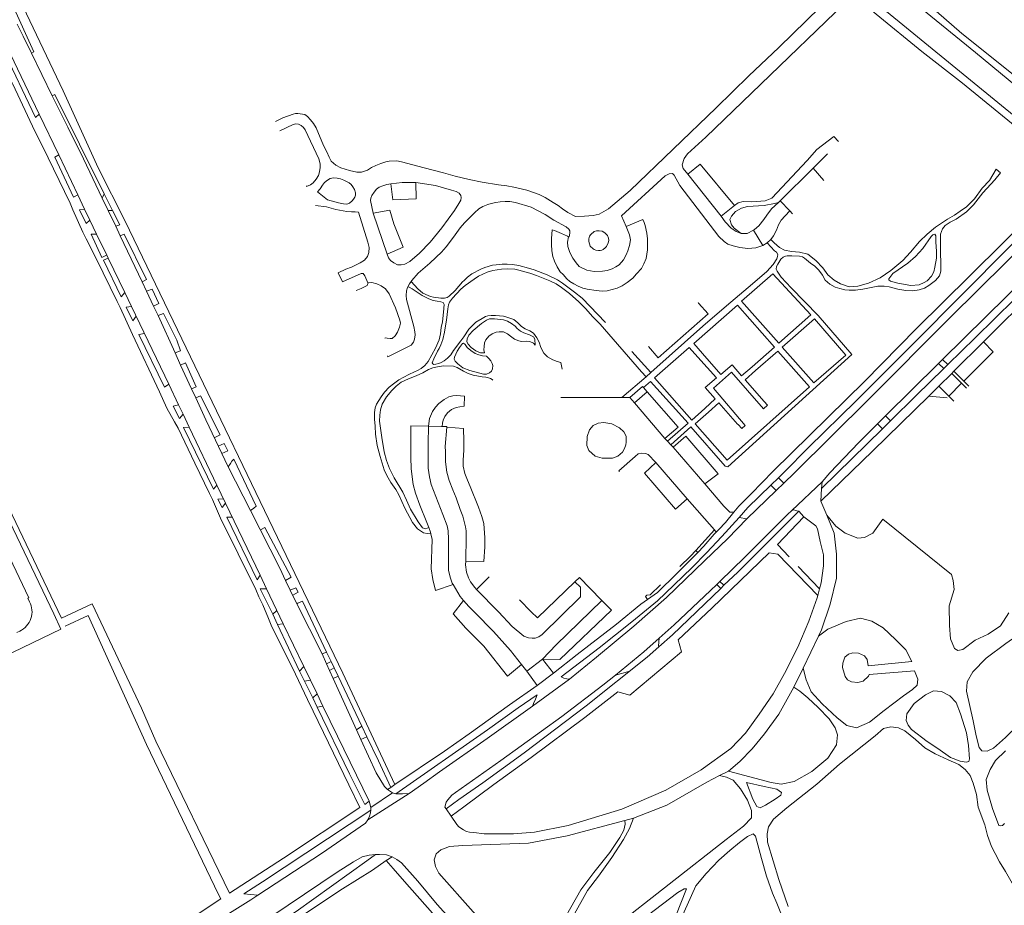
# Model space of a CAD drawing. Extents: x 145000 to 155000, y 457500 to 470000.
# Tile 161 of 196: x 153285 to 153569, y 461580 to 461835. Entities that reach past the tile are written whole.
import ezdxf

# ---------------------------------------------------------------- set-up
doc = ezdxf.new("R2010")
doc.units = 0
doc.header["$LTSCALE"] = 0.2
doc.header["$MEASUREMENT"] = 0
doc.layers.add('kant verharding', color=252, linetype='Continuous', lineweight=0)

msp = doc.modelspace()

# ---------------------------------------------------------------- linework, layer by layer
at = {"layer": 'kant verharding', "lineweight": 0}
for p, q in [((153281.75, 461826.89), (153291.08, 461807.42)), ((153289.51, 461825.3), (153288.87, 461824.91)), ((153294.84, 461812.64), (153288.87, 461824.91)), ((153291.08, 461807.42), (153296.71, 461795.68)), ((153296.71, 461795.68), (153302.17, 461784.18)), ((153518.21, 461796), (153514.1, 461791.84)), ((153514.1, 461791.84), (153504.52, 461782.4)), ((153514.1, 461791.84), (153517.15, 461788.31)), ((153566.82, 461791.5), (153568.08, 461790.48)), ((153477.93, 461790.06), (153487.54, 461778.06)), ((153368.05, 461786.74), (153368.11, 461786.58)), ((153302.17, 461784.18), (153304.12, 461780.06)), ((153309.23, 461783.21), (153309.82, 461784.46)), ((153310.94, 461779.63), (153309.23, 461783.21)), ((153309.82, 461784.46), (153312.23, 461779.68)), ((153374.09, 461782.72), (153371.22, 461785)), ((153304.12, 461780.06), (153305.64, 461776.87)), ((153373.81, 461780.71), (153370.68, 461781.07)), ((153487.54, 461778.06), (153491.36, 461781.12)), ((153504.52, 461782.4), (153504.12, 461781.99)), ((153504.52, 461782.4), (153507.38, 461779.51)), ((153312.23, 461779.68), (153310.94, 461779.63)), ((153313.11, 461775.1), (153310.94, 461779.63)), ((153387.3, 461778.92), (153391.28, 461767.05)), ((153507.38, 461779.51), (153508.11, 461778.73)), ((153305.64, 461776.87), (153307.6, 461772.84)), ((153314.42, 461772.36), (153313.11, 461775.1)), ((153315.87, 461776.59), (153378.51, 461646.41)), ((153307.6, 461772.84), (153310.52, 461766.83)), ((153320.72, 461759.14), (153314.42, 461772.36)), ((153496.83, 461773.95), (153499.53, 461769.54)), ((153500.78, 461770.3), (153499.53, 461769.54)), ((153500.78, 461770.3), (153501.88, 461771.32)), ((153310.52, 461766.83), (153310.97, 461765.91)), ((153310.97, 461765.91), (153315.76, 461756.06)), ((153377.2, 461761.68), (153378.44, 461759.09)), ((153321.99, 461756.45), (153320.72, 461759.14)), ((153315.76, 461756.06), (153317.67, 461752.04)), ((153324.03, 461752.13), (153321.99, 461756.45)), ((153317.67, 461752.04), (153328.39, 461729.61)), ((153325.33, 461749.39), (153324.03, 461752.13)), ((153330.21, 461738.66), (153325.33, 461749.39)), ((153554.64, 461733.36), (153563.14, 461741.83)), ((153331.83, 461735.1), (153330.21, 461738.66)), ((153461.78, 461739.06), (153467.27, 461732.99)), ((153334.97, 461728.26), (153331.83, 461735.1)), ((153550.13, 461735.59), (153534.93, 461720.53)), ((153551.34, 461736.78), (153550.13, 461735.59)), ((153550.13, 461735.59), (153551.67, 461734.12)), ((153552.89, 461735.31), (153551.34, 461736.78)), ((153552.89, 461735.31), (153551.67, 461734.12)), ((153458.92, 461725.8), (153465.93, 461731.8)), ((153467.27, 461732.99), (153465.93, 461731.8)), ((153554, 461732.73), (153550.3, 461729.06)), ((153554.64, 461733.36), (153554, 461732.73)), ((153556.82, 461729.89), (153554, 461732.73)), ((153554.64, 461733.36), (153557.46, 461730.53)), ((153328.39, 461729.61), (153331.22, 461723.69)), ((153550.3, 461729.06), (153547.42, 461726.24)), ((153550.3, 461729.06), (153553.13, 461726.22)), ((153553.13, 461726.22), (153556.82, 461729.89)), ((153556.82, 461729.89), (153558.23, 461728.47)), ((153557.46, 461730.53), (153558.87, 461729.11)), ((153336.16, 461725.68), (153334.97, 461728.26)), ((153462.57, 461724.32), (153466.24, 461727.47)), ((153465.18, 461728.68), (153466.24, 461727.47)), ((153513.04, 461728.91), (153489.28, 461707.73)), ((153552.64, 461725.73), (153547.42, 461726.24)), ((153553.13, 461726.22), (153554.55, 461724.8)), ((153331.22, 461723.69), (153332.52, 461720.98)), ((153441.39, 461725.85), (153458.92, 461725.8)), ((153458.92, 461725.8), (153461.28, 461725.84)), ((153461.28, 461725.84), (153462.57, 461724.32)), ((153462.57, 461724.32), (153471.37, 461713.98)), ((153332.52, 461720.98), (153334.28, 461717.28)), ((153534.93, 461720.53), (153532.58, 461718.2)), ((153534.93, 461720.53), (153536.39, 461719.14)), ((153532.58, 461718.2), (153534.04, 461716.83)), ((153536.39, 461719.14), (153534.04, 461716.83)), ((153334.28, 461717.28), (153342.29, 461700.57)), ((153516.49, 461699.62), (153534.04, 461716.83)), ((153471.37, 461713.98), (153472.1, 461713.21)), ((153472.1, 461713.21), (153473.02, 461712.23)), ((153473.02, 461712.23), (153473.68, 461711.54)), ((153473.68, 461711.54), (153482.83, 461700.92)), ((153477.78, 461696.62), (153468.69, 461707.07)), ((153275.31, 461705.15), (153295.24, 461663.49)), ((153276.69, 461705.68), (153297.48, 461662.24)), ((153351.99, 461693.31), (153345.48, 461705.87)), ((153342.29, 461700.57), (153344.76, 461695.42)), ((153501.83, 461700.55), (153504.05, 461702.72)), ((153505.61, 461701.13), (153503.4, 461698.99)), ((153505.61, 461701.13), (153504.05, 461702.72)), ((153507.95, 461693.24), (153516.66, 461701.58)), ((153516.66, 461701.58), (153516.49, 461699.62)), ((153503.4, 461698.99), (153494.98, 461690.86)), ((153501.83, 461700.55), (153503.4, 461698.99)), ((153516.49, 461699.62), (153516.28, 461695.93)), ((153344.76, 461695.42), (153354.71, 461674.66)), ((153485.6, 461687.76), (153477.78, 461696.62)), ((153516.28, 461695.93), (153517.96, 461691.9)), ((153511.42, 461691.48), (153509.97, 461693.08)), ((153494.98, 461690.86), (153492.73, 461691.31)), ((153480.3, 461681.79), (153485.6, 461687.76)), ((153485.6, 461687.76), (153486.08, 461687)), ((153480.88, 461681.22), (153480.3, 461681.79)), ((153515.89, 461670.72), (153509.77, 461677.18)), ((153354.71, 461674.66), (153356.57, 461670.74)), ((153363.41, 461670.35), (153362.04, 461673.17)), ((153417.07, 461670.55), (153420.75, 461674.23)), ((153446.71, 461674.03), (153445.42, 461672.77)), ((153446.71, 461674.03), (153452.98, 461667.58)), ((153486.34, 461672.01), (153487.17, 461672.82)), ((153488.36, 461671.74), (153487.17, 461672.82)), ((153356.57, 461670.74), (153361.39, 461660.67)), ((153365.33, 461666.41), (153363.41, 461670.35)), ((153486.34, 461672.01), (153487.46, 461670.87)), ((153488.36, 461671.74), (153487.46, 461670.87)), ((153515.89, 461670.72), (153515.37, 461668.82)), ((153432.81, 461664.15), (153429.45, 461667.59)), ((153452.98, 461667.58), (153453.16, 461667.4)), ((153453.16, 461667.4), (153455.93, 461664.54)), ((153359.56, 461664.46), (153358.38, 461663.47)), ((153372.56, 461651.97), (153365.33, 461666.41)), ((153358.38, 461663.47), (153359.72, 461660.45)), ((153284.62, 461658.16), (153285.45, 461658.55)), ((153359.72, 461660.45), (153361.39, 461660.67)), ((153359.72, 461660.45), (153366.04, 461647.07)), ((153361.39, 461660.67), (153367.33, 461648.35)), ((153515.6, 461657.07), (153511.14, 461647.89)), ((153373.86, 461652.54), (153372.56, 461651.97)), ((153375.18, 461649.77), (153373.86, 461652.54)), ((153372.56, 461651.97), (153373.88, 461649.12)), ((153373.88, 461649.12), (153375.18, 461649.77)), ((153376.02, 461648), (153375.18, 461649.77)), ((153431.53, 461647), (153436.1, 461650.51)), ((153436.1, 461650.51), (153439.28, 461646.48)), ((153366.04, 461647.07), (153367.33, 461648.35)), ((153366.04, 461647.07), (153367.52, 461644.16)), ((153369.19, 461644.48), (153367.33, 461648.35)), ((153373.88, 461649.12), (153374.75, 461647.21)), ((153374.75, 461647.21), (153376.02, 461648)), ((153374.75, 461647.21), (153375.81, 461644.88)), ((153377.17, 461645.59), (153376.02, 461648)), ((153431.53, 461647), (153430.01, 461648.96)), ((153434.5, 461642.9), (153431.53, 461647)), ((153461.26, 461647.07), (153457.07, 461645.91)), ((153511.14, 461647.89), (153508.49, 461642.39)), ((153367.52, 461644.16), (153369.19, 461644.48)), ((153367.52, 461644.16), (153369.89, 461639.39)), ((153371.12, 461640.46), (153369.19, 461644.48)), ((153377.17, 461645.59), (153375.81, 461644.88)), ((153375.81, 461644.88), (153382.51, 461630.14)), ((153384.04, 461631.19), (153377.17, 461645.59)), ((153393.51, 461614.39), (153378.51, 461646.41)), ((153443.85, 461644.76), (153433.22, 461636.95)), ((153439.28, 461646.48), (153434.5, 461642.9)), ((153369.89, 461639.39), (153371.12, 461640.46)), ((153369.89, 461639.39), (153371.2, 461636.62)), ((153372.81, 461636.93), (153371.12, 461640.46)), ((153371.2, 461636.62), (153372.81, 461636.93)), ((153384.04, 461631.19), (153382.51, 461630.14)), ((153382.51, 461630.14), (153383.77, 461627.37)), ((153385.49, 461628.15), (153384.04, 461631.19)), ((153383.77, 461627.37), (153385.49, 461628.15)), ((153489.64, 461618.24), (153487.09, 461616.94)), ((153391.38, 461612.93), (153392.38, 461613.52)), ((153391.38, 461612.93), (153392.89, 461611.98)), ((153392.38, 461613.52), (153393.51, 461614.39)), ((153385.74, 461604.2), (153397.64, 461611.85)), ((153386.61, 461607.8), (153392.89, 461611.98)), ((153392.89, 461611.98), (153393.8, 461611.72)), ((153411.93, 461610.04), (153408.29, 461607.36)), ((153386.61, 461607.8), (153386.11, 461609.6)), ((153386.65, 461606.98), (153386.61, 461607.8)), ((153408.29, 461607.36), (153409.74, 461605.28)), ((153409.74, 461605.28), (153413.46, 461607.93)), ((153462.34, 461604.73), (153459.78, 461604.05)), ((153385.43, 461592.45), (153387.94, 461594.2)), ((153391.04, 461592.47), (153392.73, 461593.58)), ((153391.04, 461592.47), (153387.07, 461589.71)), ((153393.02, 461590.22), (153391.04, 461592.47)), ((153396.32, 461586.49), (153393.02, 461590.22)), ((153376.94, 461589.13), (153351.5, 461572.08)), ((153350.04, 461582.95), (153354.11, 461582.52))]:
    msp.add_line(p, q, dxfattribs=at)
at = {"layer": 'kant verharding', "lineweight": 0, "flags": 128}
for points in [[(153597.56, 461798.18), (153556.91, 461830.64), (153537.65, 461847.42), (153519.6, 461862.16), (153504.26, 461874.85), (153501.55, 461877.39), (153499.43, 461880.63), (153496.24, 461886.68), (153493.93, 461891.57), (153491.95, 461897.81), (153488.75, 461908.42), (153487.78, 461913.28), (153486.51, 461920.27), (153485.72, 461927.36), (153485.27, 461934.44), (153485.33, 461941.71), (153485.52, 461949.27), (153486.29, 461959.86), (153486.77, 461963.18), (153488.68, 461968.96)], [(153595.61, 461796.7), (153577.44, 461811.44), (153560.83, 461825.17), (153518.6, 461859.63), (153499.84, 461875.03), (153497.83, 461877.4), (153496.06, 461880.74), (153494.08, 461884.27), (153492.26, 461888.56), (153490.81, 461892.4), (153489.26, 461896.85), (153487.72, 461901.87), (153486.41, 461906.82), (153485.05, 461912.93), (153484.17, 461918.91), (153483.22, 461927.11), (153482.78, 461932.74), (153482.63, 461938.85), (153482.8, 461945.14), (153483.19, 461951.87), (153483.89, 461958.45), (153484.52, 461962.57), (153485.35, 461966.81)], [(153248.03, 461909.58), (153248.17, 461903.7), (153248.32, 461900.35), (153248.81, 461896.33), (153249.54, 461891.77), (153250.46, 461888.14), (153251.58, 461884.03), (153253.09, 461879.43), (153256.34, 461872.43), (153261.24, 461861.93), (153268.83, 461846.75), (153269.77, 461844.59), (153277.16, 461829.07), (153278.09, 461826.55), (153283.51, 461816.04), (153289.85, 461802.52), (153292.07, 461798.14), (153299.99, 461781.73), (153300.78, 461779.81), (153303.63, 461773.42), (153304.56, 461771.52), (153307.5, 461765.82), (153313.56, 461753.47)], [(153481.62, 461879.58), (153485.02, 461877.63), (153488.31, 461875.3), (153491.21, 461873.12), (153494.7, 461870.18), (153509.84, 461857.85), (153518.89, 461850.38), (153569.43, 461809.02), (153590.32, 461791.99)], [(153305.02, 461848.1), (153304.7, 461847.24), (153300.63, 461849.36), (153298.35, 461850.62), (153296.23, 461851.91), (153294.16, 461853.02), (153293.09, 461853.44), (153292.37, 461853.61), (153291.73, 461853.7), (153290.71, 461853.74), (153289.98, 461853.69), (153289.23, 461853.56), (153287.66, 461853.1), (153286.58, 461852.58), (153285.41, 461851.83), (153284.42, 461850.85), (153282.78, 461848.24), (153282.3, 461847), (153282.11, 461845.84), (153282.02, 461844.72), (153282.2, 461843.23), (153282.58, 461841.53), (153283.42, 461838.83), (153289.51, 461825.3)], [(153313.55, 461842.08), (153310.43, 461843.04), (153306.59, 461844.33), (153304.01, 461845.75), (153301.54, 461846.68), (153299.47, 461847.63), (153297.56, 461848.77), (153295.76, 461849.77), (153293.43, 461850.97), (153292.24, 461851.44), (153289.81, 461851.89), (153288.83, 461851.83), (153287.32, 461851.27), (153286.28, 461850.52), (153284.53, 461848.53), (153283.94, 461847.55), (153283.72, 461846.54), (153283.82, 461845.01), (153284.32, 461843.05), (153285.49, 461840.4), (153297.93, 461814.09), (153308.05, 461791.9), (153315.87, 461776.59)], [(153436.86, 461783.43), (153439.16, 461781.94), (153440.6, 461781.11), (153441.85, 461780.15), (153443.34, 461779.1), (153445.58, 461777.92), (153448.21, 461777.98), (153450.69, 461778.16), (153452.36, 461778.59), (153455.14, 461780.13), (153461.37, 461785.38), (153473.7, 461797.34), (153486.15, 461809.24), (153495.5, 461818.45), (153504.16, 461826.6), (153516.05, 461838.17), (153519.23, 461841.53), (153521.45, 461844.1)], [(153477.93, 461790.06), (153476.61, 461791.72), (153476.35, 461792.76), (153476.86, 461794.66), (153477.81, 461795.97), (153483.11, 461800.79), (153498.95, 461816.01), (153523.05, 461839.28), (153524.66, 461840.22), (153525.71, 461840.54)], [(153526.73, 461840.86), (153532.21, 461836.14), (153545.41, 461825.39), (153557.07, 461816.28), (153572.23, 461803.95), (153584.11, 461793.92)], [(153288.87, 461824.91), (153286.47, 461829.85), (153284.76, 461833.25)], [(153291.08, 461807.42), (153290.02, 461806.43), (153280.51, 461826.41), (153281.75, 461826.89)], [(153294.84, 461812.64), (153295.58, 461813.01), (153309.82, 461784.46)], [(153309.23, 461783.21), (153303.82, 461794.52), (153299.36, 461803.64), (153294.84, 461812.64)], [(153359.16, 461805.25), (153361.24, 461806.29), (153364.23, 461807.37), (153364.93, 461807.57), (153365.6, 461807.58), (153367.59, 461807.24), (153368.39, 461806.71), (153369.27, 461805.77), (153370.09, 461804.72), (153370.89, 461803.42), (153372.94, 461798.4), (153373.93, 461796.49), (153374.62, 461794.97), (153375.19, 461793.87), (153376.54, 461792.71), (153377.99, 461791.93), (153380.45, 461791.12), (153382.58, 461790.72), (153383.94, 461790.66), (153385.65, 461791.25), (153386.85, 461792.03), (153388.05, 461792.6), (153389.53, 461793.15)], [(153360.43, 461802.57), (153364.27, 461804.36), (153365.04, 461804.57), (153365.79, 461804.48), (153366.56, 461804.1), (153367.18, 461803.59), (153367.67, 461802.86), (153371.6, 461794.5), (153372.07, 461793.06), (153372.07, 461792.01), (153371.87, 461790.82), (153371.5, 461789.76), (153370.85, 461788.69), (153370.01, 461787.66), (153369.23, 461787.01), (153368.11, 461786.58)], [(153521.36, 461799.5), (153519.98, 461800.98), (153515.16, 461797.17), (153512.35, 461794.01), (153502.12, 461783.24), (153500.23, 461782.47), (153496.39, 461782.13), (153493.93, 461782.25), (153492.42, 461781.88), (153491.36, 461781.12)], [(153302.17, 461784.18), (153300.97, 461783.51), (153295.55, 461795.02), (153296.71, 461795.68)], [(153389.53, 461793.15), (153390.94, 461793.66), (153391.9, 461793.81), (153394.07, 461793.9), (153395.5, 461793.62), (153401.98, 461791.89), (153407.6, 461790.48), (153410.94, 461789.53), (153414.93, 461788.53), (153418.68, 461787.76), (153423.41, 461786.99), (153425.81, 461786.71), (153427.79, 461786.34), (153431.52, 461785.54), (153435.14, 461784.29), (153436.86, 461783.43)], [(153491.36, 461781.12), (153481.47, 461792.97), (153477.93, 461790.06)], [(153501.88, 461771.32), (153502.84, 461770.35), (153504.35, 461768.98), (153505.77, 461768.24), (153507.84, 461767.89), (153510.13, 461767.68), (153512.57, 461767.03), (153514.87, 461765.22), (153516.89, 461763.12), (153518.33, 461761.12), (153520.1, 461759.6), (153521.93, 461758.52), (153524.4, 461757.69), (153526.9, 461757.88), (153530.01, 461758.76), (153533.32, 461760.23), (153536.46, 461762.34), (153539.92, 461765.24), (153542.13, 461767.68), (153544.71, 461770.7), (153546.88, 461772.8), (153549.34, 461774.84), (153552.74, 461777.19), (153554.76, 461778.31), (153556.46, 461779.42), (153558.21, 461780.73), (153560.57, 461783.04), (153562.78, 461786.08), (153564.88, 461788.31), (153566.82, 461791.5)], [(153371.22, 461785), (153372.05, 461785.9), (153372.65, 461786.9), (153373.31, 461787.74), (153374.14, 461788.42), (153374.9, 461788.84), (153375.39, 461788.97), (153375.96, 461789.05), (153376.91, 461788.96), (153377.9, 461788.72), (153378.8, 461788.36), (153380.33, 461787.58), (153380.91, 461787.15), (153381.44, 461786.5), (153381.95, 461785.68), (153382.25, 461784.78), (153382.2, 461784.06), (153381.97, 461783.46), (153381.64, 461782.9), (153381.26, 461782.41), (153380.52, 461781.74), (153379.69, 461781.46), (153378.7, 461781.59), (153377.33, 461781.85), (153374.09, 461782.72)], [(153499.53, 461769.54), (153497.57, 461768.92), (153495.26, 461768.67), (153492.98, 461769.01), (153491.02, 461769.45), (153489.49, 461770), (153488.38, 461770.76), (153486.93, 461772.19), (153475.65, 461786.83), (153474.06, 461789.78), (153473.5, 461790.34), (153472.58, 461790.23), (153471.4, 461789.61), (153458.85, 461778.11), (153460.2, 461775.01)], [(153588.62, 461790.11), (153578.69, 461780.11), (153559.2, 461760.82), (153543.85, 461745.7), (153528.9, 461730.44), (153502.53, 461704.59), (153496.19, 461698.09), (153492.67, 461694.56), (153491.17, 461692.78)], [(153504.05, 461702.72), (153505.73, 461704.36), (153512.68, 461711.4), (153526.42, 461724.89), (153543.19, 461741.58), (153570.57, 461769.09), (153585.56, 461783.85), (153591.88, 461789.98)], [(153591.88, 461789.98), (153592.4, 461789.11), (153592.64, 461788.48), (153592.56, 461787.95), (153592, 461787.02), (153590.41, 461785.31), (153569.68, 461764.75), (153553.55, 461748.89), (153530.07, 461725.31), (153508.68, 461704.09), (153505.61, 461701.13)], [(153568.08, 461790.48), (153566.43, 461788.5), (153562.96, 461784.78), (153560.29, 461781.29), (153558.2, 461779.25), (153555.26, 461777.11), (153553.58, 461776.32), (153552.11, 461775.34), (153551.34, 461774.4), (153550.76, 461772.85), (153550.76, 461767.79), (153550.86, 461764.2), (153550.85, 461762.21), (153550.48, 461760.84), (153549.32, 461759.5), (153547.42, 461758.05), (153546.17, 461757.28), (153544.61, 461756.8), (153542.8, 461756.52), (153540.78, 461756.62), (153538.46, 461756.96), (153535.99, 461757.63), (153534.48, 461757.9), (153532.65, 461757.84), (153528.35, 461756.97)], [(153392.42, 461787.33), (153391.23, 461787.17), (153390.05, 461786.79), (153389.06, 461786.35), (153388.26, 461785.81), (153387.58, 461784.96), (153386.92, 461783.95), (153386.62, 461783.23), (153386.53, 461782.52), (153387.3, 461778.92)], [(153391.28, 461767.05), (153391.74, 461766.04), (153392.32, 461765.26), (153393.25, 461764.55), (153394.3, 461764.04), (153395.4, 461763.97), (153396.46, 461764.23), (153397.9, 461764.97), (153400.63, 461767.38), (153403.76, 461770.51), (153407.08, 461774.7), (153410.69, 461779.69), (153412.01, 461781.67), (153412.52, 461782.6), (153412.61, 461783.42), (153412.54, 461783.93), (153412.03, 461784.61), (153411.18, 461785.13), (153409.9, 461785.46), (153405.22, 461786.87), (153399.58, 461787.68)], [(153392.42, 461787.33), (153395.68, 461787.71), (153399.58, 461787.68)], [(153399.58, 461787.68), (153399.69, 461782.99), (153392.97, 461782.72), (153392.42, 461787.33)], [(153599.31, 461782.94), (153576.09, 461761.12), (153551.34, 461736.78)], [(153552.89, 461735.31), (153560.75, 461742.96), (153577.78, 461759.71), (153592.49, 461774.08), (153600.73, 461781.59), (153599.31, 461782.94)], [(153305.64, 461776.87), (153304.65, 461775.86), (153302.65, 461779.87), (153304.12, 461780.06)], [(153373.81, 461780.71), (153376.54, 461779.9), (153379.7, 461779.33), (153381.02, 461779.23), (153382.14, 461779.24), (153383.02, 461779.16), (153385.8, 461770.49), (153386.13, 461768.97), (153386.02, 461767.53), (153385.63, 461766.43), (153384.76, 461765.35), (153383.56, 461764.6), (153382.38, 461763.98), (153381.03, 461763.35), (153379.45, 461762.76), (153377.2, 461761.68)], [(153407.6, 461768.35), (153408.4, 461769.28), (153410.93, 461772.67), (153412.32, 461774.66), (153413.65, 461776.13), (153416.45, 461778.94), (153417.74, 461780.15), (153418.91, 461780.83), (153420.31, 461781.34), (153421.29, 461781.64), (153422.67, 461781.98), (153423.92, 461782.16), (153425.31, 461782.26), (153426.65, 461782.24), (153428.26, 461781.98), (153432.79, 461780.58), (153436.85, 461778.45), (153439.38, 461776.91), (153442.91, 461774.97), (153443.64, 461774.26), (153443.95, 461773.81), (153443.94, 461773.08), (153443.81, 461772.02), (153443.58, 461772.11)], [(153504.12, 461781.99), (153502.91, 461781.66), (153499.9, 461781.12), (153495.16, 461780.81), (153493.38, 461780.34), (153491.69, 461779.33), (153490.49, 461778.02), (153490.1, 461777.01), (153490.52, 461775.51), (153491.26, 461774.57), (153493.34, 461773.07)], [(153504.12, 461781.99), (153502.06, 461780.08), (153500.71, 461778.35), (153499.82, 461777.01), (153498.39, 461775.26), (153497.2, 461774.13), (153496.83, 461773.95)], [(153312.23, 461779.68), (153314.31, 461775.54), (153313.11, 461775.1)], [(153387.3, 461778.92), (153392.06, 461779.79), (153393.23, 461775.83), (153395.97, 461769.13), (153391.28, 461767.05)], [(153493.34, 461773.07), (153491.87, 461773.63), (153490.44, 461774.6), (153488.74, 461776.42), (153487.54, 461778.06)], [(153501.88, 461771.32), (153502.68, 461772.4), (153503.46, 461773.98), (153504.07, 461775.53), (153504.87, 461776.84), (153506.02, 461778.15), (153507.38, 461779.51)], [(153460.2, 461775.01), (153460.61, 461774.1), (153461.15, 461772.61), (153461.39, 461771.24), (153461.13, 461769.57), (153460.71, 461768.02), (153460.15, 461766.86), (153459.4, 461765.47), (153458.17, 461764.03), (153457.24, 461763.4), (153456.15, 461762.81), (153454.72, 461762.39), (153453.34, 461762.14), (153451.01, 461762.06), (153448.86, 461762.47), (153446.63, 461763.54), (153445.75, 461764.6), (153444.82, 461765.91), (153443.97, 461767.58), (153443.39, 461769.29), (153443.33, 461770.57), (153443.58, 461772.11)], [(153463.2, 461761.4), (153464.57, 461762.94), (153465.32, 461764.32), (153465.94, 461765.84), (153466.3, 461768.28), (153466.37, 461769.94), (153466.29, 461771.5), (153466.11, 461773.12), (153465.64, 461775.37), (153465.39, 461776.16), (153464.95, 461777.08), (153460.2, 461775.01)], [(153596.37, 461774.43), (153588.49, 461766.95), (153578.19, 461756.85), (153563.14, 461741.83)], [(153310.52, 461766.83), (153310.27, 461766.67), (153309.13, 461766.16), (153306.08, 461772.79), (153307.6, 461772.84)], [(153314.42, 461772.36), (153315.59, 461772.85), (153321.97, 461759.81), (153320.72, 461759.14)], [(153443.58, 461772.11), (153443.26, 461772.22), (153441.57, 461773.07), (153439.58, 461773.93), (153438.86, 461774.12), (153438.69, 461771.55), (153438.65, 461769.86), (153438.73, 461768.05), (153439.07, 461766.41), (153439.57, 461765.1), (153440.35, 461763.4), (153441.13, 461762.03), (153442, 461761.18), (153443.08, 461760.01), (153443.98, 461759.22), (153445.11, 461758.52), (153446.36, 461757.85), (153447.73, 461757.31), (153448.94, 461756.99), (153451.58, 461756.6), (153453.26, 461756.47), (153454.74, 461756.56), (153456.14, 461756.86), (153457.58, 461757.32), (153459.01, 461757.94), (153460.48, 461758.92), (153462.13, 461760.17), (153463.2, 461761.4)], [(153450.64, 461768.62), (153449.78, 461769.38), (153449.39, 461770.76), (153449.41, 461771.47), (153449.65, 461772.27), (153449.98, 461772.77), (153450.92, 461773.62), (153451.61, 461773.8), (153452.45, 461773.82), (153453.23, 461773.67), (153454.06, 461773.23), (153454.79, 461772.47), (153455.12, 461771.69), (153455.15, 461771.03), (153454.97, 461770.33), (153454.55, 461769.33), (153454.15, 461768.86), (153453.56, 461768.43), (153453.17, 461768.25), (153452.74, 461768.16), (153452.17, 461768.15), (153451.48, 461768.25), (153450.92, 461768.44), (153450.64, 461768.62)], [(153496.83, 461773.95), (153495.01, 461773.07), (153493.34, 461773.07)], [(153536.99, 461761.47), (153541.33, 461764.47), (153543.59, 461766.45), (153545.62, 461768.66), (153548.07, 461772.2), (153548.56, 461772.66), (153549.08, 461772.8), (153549.38, 461772.33), (153549.41, 461770.56), (153549.57, 461767.92), (153549.56, 461765.91), (153549.14, 461763.34), (153548.8, 461761.99), (153548.18, 461760.71), (153546.92, 461759.37), (153546, 461758.92), (153544.56, 461758.29), (153542.19, 461758.08), (153538.46, 461758.7), (153536.3, 461759.35), (153535.83, 461759.65), (153535.9, 461760.01), (153536.99, 461761.47)], [(153467.27, 461732.99), (153482.24, 461746.31), (153489.11, 461752.24), (153496.55, 461758.49), (153500.72, 461762.09), (153502.58, 461764.11), (153503.57, 461765.69), (153503.8, 461766.38), (153503.86, 461767), (153503.52, 461767.61), (153502.88, 461768.05), (153500.78, 461770.3)], [(153315.76, 461756.06), (153314.73, 461754.8), (153309.58, 461765.31), (153310.97, 461765.91)], [(153398.23, 461759.25), (153398.39, 461759.49), (153400.3, 461761.62), (153403.63, 461764.52), (153407.06, 461767.72), (153407.6, 461768.35)], [(153505.4, 461766.22), (153504.77, 461765.61), (153503.86, 461764.22), (153503.53, 461763.48), (153503.45, 461762.79), (153503.66, 461762.2), (153504.84, 461760.45), (153507.76, 461757.37), (153515.53, 461749.43), (153525.25, 461738.2)], [(153528.35, 461756.97), (153526.28, 461756.73), (153524.42, 461756.68), (153523.2, 461756.81), (153521.75, 461757.15), (153520.36, 461757.61), (153518.82, 461758.47), (153517.54, 461759.62), (153516.75, 461761), (153515.74, 461762.5), (153514.51, 461763.62), (153513.27, 461764.51), (153511.57, 461765.95), (153511.01, 461766.3), (153510.17, 461766.52), (153507.91, 461766.61), (153506.61, 461766.58), (153506.11, 461766.5), (153505.4, 461766.22)], [(153413.51, 461759.47), (153414.5, 461760.41), (153415.72, 461761.4), (153418.27, 461762.73), (153419.44, 461763.21), (153421.68, 461763.89), (153422.73, 461764.05), (153424.5, 461764.17), (153425.86, 461764.2), (153427.41, 461764.06), (153429.23, 461763.79), (153432.06, 461763.09), (153433.64, 461762.55), (153437.45, 461761.12), (153440.37, 461759.66), (153441.83, 461758.74), (153445.28, 461756.17), (153447.47, 461754.41), (153454.19, 461747.44)], [(153378.44, 461759.09), (153383.84, 461761.47), (153384.41, 461761.53), (153384.87, 461760.87), (153385.77, 461758.78), (153385.86, 461758.79)], [(153413.8, 461758.01), (153416.36, 461759.89), (153417.66, 461760.74), (153420.18, 461761.94), (153421.78, 461762.39), (153424.28, 461762.73), (153426.07, 461762.85), (153428.15, 461762.74), (153429.23, 461762.51), (153432.43, 461761.61), (153434.37, 461760.9), (153438.2, 461759.39), (153440, 461758.52), (153441.59, 461757.48), (153443.82, 461755.77), (153446.57, 461753.33), (153448.45, 461751.4), (153450.59, 461749.03), (153452.66, 461746.9), (153464.56, 461733.22), (153465.93, 461731.8)], [(153504.15, 461741.41), (153493.38, 461753.5), (153502.43, 461761.46), (153513.35, 461749.59), (153504.15, 461741.41)], [(153385.86, 461758.79), (153385.59, 461758.06), (153384.8, 461757.7), (153383.82, 461757.16), (153382.42, 461756.57)], [(153385.86, 461758.79), (153386.93, 461758.94), (153388.37, 461758.52), (153389.55, 461757.99), (153390.82, 461757.1), (153391.89, 461755.65), (153393.76, 461751.66), (153395.02, 461748.04), (153395.13, 461747.22), (153394.92, 461746.02), (153394.34, 461744.65), (153393.65, 461743.55), (153392.73, 461742.84), (153392.19, 461742.8), (153391.32, 461742.87), (153390.9, 461742.99), (153390.65, 461742.94)], [(153391.45, 461737.76), (153391.56, 461737.53), (153398.23, 461740.91), (153398.95, 461741.72), (153399.17, 461742.64), (153399.36, 461743.81), (153399.3, 461744.67), (153398.98, 461746.24), (153396.89, 461753.99), (153396.8, 461755.16), (153396.85, 461756.48), (153397.16, 461757.45), (153397.26, 461757.63)], [(153397.26, 461757.63), (153397.76, 461758.54), (153398.23, 461759.25)], [(153404.54, 461753.76), (153403.36, 461754.21), (153401.41, 461755.22), (153398.57, 461757.06), (153397.62, 461757.57), (153397.26, 461757.63)], [(153398.23, 461759.25), (153400.16, 461757.12), (153401.63, 461755.88), (153403.17, 461755.13), (153403.81, 461754.89), (153404.63, 461754.67), (153406.76, 461754.4), (153407.85, 461754.39), (153408.6, 461754.61), (153409.19, 461754.96), (153410.96, 461756.59), (153413.07, 461759.07), (153413.51, 461759.47)], [(153408.11, 461746.45), (153408.44, 461748.12), (153408.8, 461751.32), (153408.98, 461752.47), (153409.33, 461753.28), (153410.19, 461754.4), (153412.58, 461757), (153413.8, 461758.01)], [(153321.99, 461756.45), (153323.66, 461756.96), (153325.58, 461752.84), (153324.03, 461752.13)], [(153313.56, 461753.47), (153314.42, 461751.72), (153317.97, 461743.93), (153325.73, 461727.4), (153327.85, 461722.7), (153330.01, 461718.76), (153331.12, 461717), (153335.88, 461706.86), (153340.09, 461698.16), (153340.96, 461696.47), (153343.28, 461691.04), (153353.49, 461670.51), (153354.31, 461668.39), (153355.46, 461666.13), (153357.16, 461662.19), (153357.93, 461660.23), (153364.95, 461646.18), (153368.35, 461638.89)], [(153319.04, 461749.19), (153318.06, 461747.87), (153316.14, 461751.86), (153317.67, 461752.04)], [(153397.55, 461732.45), (153399.21, 461733.23), (153400.09, 461733.58), (153401.14, 461734.17), (153402.21, 461734.98), (153403.1, 461736.18), (153405.22, 461740.05), (153406.27, 461742.37), (153406.68, 461744.16), (153406.93, 461745.97), (153407.26, 461747.63), (153407.57, 461750.37), (153407.75, 461752.6), (153407.46, 461753.12), (153406.83, 461753.36), (153405.69, 461753.53), (153404.54, 461753.76)], [(153480.95, 461753.2), (153480.99, 461753.01), (153483.85, 461749.87), (153469.41, 461737.25), (153466.61, 461740.46)], [(153482.18, 461738.47), (153479.68, 461741.32), (153492.23, 461752.44), (153502.89, 461740.33), (153496.48, 461734.68)], [(153325.33, 461749.39), (153326.87, 461750.01), (153330.69, 461742.29), (153331.76, 461739.29), (153330.21, 461738.66)], [(153420.36, 461749.32), (153419.7, 461749.11), (153418.71, 461748.6), (153416.87, 461747.46), (153416, 461746.63), (153414.89, 461745.47), (153413.43, 461743.29), (153412.53, 461742.15), (153410.45, 461739.32), (153409.68, 461738.09), (153408.71, 461737.17), (153407.73, 461736.32), (153406.91, 461735.91), (153406.2, 461735.62), (153405.39, 461735.38), (153404.81, 461735.35), (153404.46, 461735.46), (153404.32, 461735.79), (153404.78, 461736.96), (153405.82, 461739.16), (153406.28, 461739.96), (153406.8, 461741.01), (153407.33, 461742.51), (153407.85, 461744.61), (153408.11, 461746.45)], [(153441.76, 461733.95), (153441.38, 461735.88), (153440.35, 461736.16), (153439.04, 461736.66), (153437.53, 461737.54), (153436.45, 461738.54), (153435.63, 461740.18), (153435.09, 461741.71), (153434.47, 461742.99), (153433.49, 461744.32), (153432.42, 461745.05), (153431.11, 461745.59), (153430.03, 461746.25), (153429, 461747.27), (153427.78, 461748.24), (153425.82, 461748.97), (153424.87, 461749.2), (153423.66, 461749.35), (153422.52, 461749.43), (153421.25, 461749.43), (153420.36, 461749.32)], [(153433.97, 461740.83), (153433.48, 461741.42), (153432.45, 461741.94), (153431.46, 461742), (153430.07, 461741.92), (153429.24, 461742.09), (153427.97, 461742.65), (153426.83, 461743.46), (153425.97, 461744.15), (153424.84, 461744.67), (153423.64, 461744.74), (153422.74, 461744.6), (153421.62, 461744.13), (153420.63, 461743.46), (153419.72, 461742.41), (153419.4, 461741.59), (153419.26, 461740.52), (153419.19, 461739.56), (153419.38, 461738.71), (153418.26, 461738.68), (153416.91, 461739.28), (153415.56, 461740.21), (153414.71, 461741.17), (153414.3, 461741.88), (153414.41, 461742.68), (153414.89, 461743.8), (153416.15, 461745.07), (153418.52, 461747.16), (153419.95, 461748.12), (153420.85, 461748.42)], [(153420.85, 461748.42), (153422.23, 461748.48), (153424.8, 461748.18), (153425.98, 461747.75), (153427.12, 461747.16), (153428.18, 461746.39), (153428.74, 461745.72), (153429.7, 461744.88), (153430.7, 461744.42), (153432.38, 461743.88), (153432.93, 461743.61), (153433.44, 461743.26), (153433.83, 461742.57), (153433.97, 461740.83)], [(153523.46, 461737.98), (153514.4, 461748.45), (153505.11, 461740.26), (153514.26, 461730), (153523.46, 461737.98)], [(153328.39, 461729.61), (153327.2, 461728.79), (153319.8, 461743.96), (153321.42, 461744.2)], [(153419.91, 461737.68), (153418.83, 461737.77), (153417.69, 461738.06), (153416.67, 461738.52), (153415.41, 461739.35), (153414.39, 461740.24), (153413.78, 461741.08), (153413.35, 461741.48), (153413, 461741.33), (153412.12, 461740.21), (153411.54, 461739.18), (153410.7, 461737.38), (153410.64, 461736.85), (153410.89, 461736.27), (153411.72, 461735.53), (153413.15, 461734.39), (153415.16, 461733.56), (153419.11, 461732.55), (153419.93, 461732.55), (153420.79, 461732.89), (153421.43, 461733.39), (153421.69, 461734.11), (153421.77, 461734.99), (153421.54, 461735.59), (153421.15, 461736.36)], [(153557.46, 461730.53), (153565.96, 461738.99), (153563.14, 461741.83)], [(153421.15, 461736.36), (153420.59, 461737.03), (153419.91, 461737.68)], [(153482.86, 461722.69), (153479.07, 461719.28), (153468.36, 461731.47), (153478.38, 461740.23), (153480.86, 461737.44)], [(153496.48, 461734.68), (153493.45, 461732.01), (153490.68, 461735.23), (153487.45, 461732.48), (153482.18, 461738.47)], [(153525.25, 461738.2), (153489.46, 461705.86), (153488.75, 461706.07)], [(153513.04, 461728.91), (153503.86, 461739.16), (153497.48, 461733.55)], [(153331.83, 461735.1), (153333.23, 461735.77), (153336.33, 461728.87), (153334.97, 461728.26)], [(153404.47, 461734.34), (153405.87, 461734.64), (153407.52, 461734.92), (153410.46, 461734.8), (153411.47, 461734.45), (153413.36, 461733.35), (153414.69, 461732.71), (153416.08, 461732.27), (153418.72, 461731.74), (153419.71, 461731.63), (153420.51, 461731.47), (153421.07, 461731.25), (153421.55, 461730.97), (153421.77, 461730.79)], [(153480.86, 461737.44), (153486.23, 461731.43), (153482.97, 461728.67), (153485.86, 461725.39), (153482.86, 461722.69)], [(153403.94, 461686.56), (153402.89, 461686.63), (153401.79, 461686.88), (153400.11, 461687.99), (153398.64, 461689.86), (153396.38, 461693.97), (153394.73, 461697.77), (153393.85, 461699.32), (153392.43, 461701.36), (153391.26, 461703.31), (153390.5, 461704.98), (153389.3, 461708.79), (153388.47, 461712.02), (153387.94, 461715.24), (153387.91, 461717.55), (153387.66, 461719.59), (153387.64, 461721.46), (153387.89, 461722.84), (153388.27, 461723.87), (153389.57, 461725.99), (153390.56, 461727.31), (153391.9, 461728.76), (153393.15, 461729.76), (153394.68, 461730.87), (153397.55, 461732.45)], [(153403.34, 461688.34), (153402.38, 461688.02), (153401.46, 461688.3), (153400.23, 461690.06), (153398.05, 461693.69), (153396.86, 461696.26), (153395.87, 461698.56), (153393.39, 461702.67), (153392.02, 461705.34), (153391.15, 461707.69), (153390.5, 461710.15), (153389.75, 461714.32), (153389.14, 461719.02), (153389.17, 461720.68), (153389.43, 461722.27), (153389.93, 461723.86), (153391.1, 461725.98), (153392.63, 461727.82), (153393.95, 461729.1), (153395.39, 461730.19), (153397.51, 461731.15), (153399.67, 461732.05), (153401.59, 461732.95), (153403.23, 461733.89), (153404.47, 461734.34)], [(153499.77, 461722.54), (153490.52, 461733.06), (153485.37, 461728.52), (153494.44, 461717.74)], [(153497.48, 461733.55), (153494.45, 461730.89), (153499.9, 461724.7)], [(153536.39, 461719.14), (153543.71, 461726.38), (153551.67, 461734.12)], [(153461.28, 461725.84), (153464.93, 461728.97), (153465.18, 461728.68)], [(153472.1, 461713.21), (153478.05, 461718.41), (153467.22, 461730.46), (153465.18, 461728.68)], [(153336.16, 461725.68), (153337.59, 461726.3), (153343.18, 461715.06), (153341.52, 461714.19)], [(153403.22, 461717.6), (153403.53, 461719.81), (153404.39, 461721.8), (153405.24, 461722.99), (153406.2, 461724.07), (153407.77, 461725.26), (153409.1, 461725.97), (153410.22, 461726.27), (153411.35, 461726.39), (153413.61, 461726.23), (153413.49, 461723.27), (153412.22, 461723.14), (153411.2, 461722.93), (153409.89, 461722.33), (153408.72, 461721.41), (153407.93, 461720.36), (153407.43, 461719.25), (153407.23, 461718.39), (153407.16, 461717.51)], [(153466.24, 461727.47), (153475.16, 461717.23), (153471.37, 461713.98)], [(153547.42, 461726.24), (153531.25, 461710.42), (153516.28, 461695.93)], [(153332.52, 461720.98), (153331.52, 461719.77), (153329.67, 461723.32), (153331.22, 461723.69)], [(153345.48, 461705.87), (153339.09, 461719.34), (153336.16, 461725.68)], [(153492.44, 461718.01), (153492.29, 461718.1), (153486.92, 461724.25), (153483.87, 461721.56)], [(153499.77, 461722.54), (153500.91, 461723.57), (153499.9, 461724.7)], [(153483.87, 461721.56), (153480.07, 461718.2), (153489.28, 461707.73)], [(153403.34, 461688.34), (153402.78, 461689.83), (153400.76, 461694.77), (153399.47, 461698.27), (153398.8, 461700.76), (153398.26, 461705.3), (153398.11, 461708.68), (153398.14, 461717.61), (153403.22, 461717.6)], [(153410.34, 461671.94), (153410.1, 461672.33), (153409.47, 461674.09), (153409.02, 461676.12), (153409.02, 461684.98), (153408.91, 461687.44), (153408.6, 461688.89), (153407.41, 461692.17), (153404.05, 461700.79), (153403.48, 461702.97), (153403.14, 461705.44), (153403.1, 461707.07), (153403.11, 461712.57), (153403.22, 461717.6)], [(153407.16, 461717.51), (153407, 461717.45), (153403.35, 461717.55), (153403.22, 461717.6)], [(153450.7, 461717.76), (153449.62, 461716.48), (153448.92, 461714.54), (153448.88, 461712.01), (153449.41, 461710.55), (153451.28, 461708.88), (153453.23, 461708.38)], [(153453.23, 461708.38), (153456.24, 461708.39), (153457.74, 461708.9), (153459.14, 461710.07), (153459.7, 461711.1), (153460.07, 461712.15), (153460.2, 461712.92), (153460.14, 461714.64), (153459.56, 461715.96), (153458.23, 461717.11), (153456.08, 461718.24), (153453.76, 461718.62), (153452.11, 461718.43), (153450.7, 461717.76)], [(153492.44, 461718.01), (153493.47, 461716.86), (153494.44, 461717.74)], [(153532.58, 461718.2), (153527.2, 461712.87), (153518.84, 461704.11), (153516.66, 461701.58)], [(153342.29, 461700.57), (153341.26, 461699.42), (153332.61, 461717.19), (153334.28, 461717.28)], [(153407.16, 461717.51), (153408.52, 461717.51), (153408.51, 461717.29)], [(153408.51, 461717.29), (153408.05, 461711.72), (153408.14, 461710.3), (153408.12, 461708.78), (153408.18, 461707.28), (153408.5, 461704.32), (153409.18, 461701.92), (153410.23, 461699.25), (153411.23, 461696.95), (153412.4, 461693.56), (153413.11, 461691.68), (153413.91, 461688.6), (153414.09, 461687.38), (153414.12, 461685.77), (153413.95, 461678.72)], [(153413.95, 461678.72), (153419.16, 461678.59), (153419.43, 461682.86), (153419.51, 461685.38), (153419.17, 461689.57), (153418.56, 461691.52), (153417.6, 461694.21), (153415.24, 461700.16), (153414.46, 461702.01), (153413.75, 461703.96), (153413.24, 461706.09), (153413.21, 461707.78), (153413.38, 461710.69), (153413.45, 461713.35), (153413.35, 461716.93), (153408.51, 461717.29)], [(153488.75, 461706.07), (153478.86, 461717.35), (153473.02, 461712.23)], [(153343.66, 461709.67), (153345.44, 461710.5), (153344.36, 461712.54), (153342.65, 461711.8)], [(153473.68, 461711.54), (153477.4, 461714.64), (153486.69, 461703.86), (153482.83, 461700.92)], [(153468.69, 461707.07), (153466.55, 461709.38), (153465.71, 461709.72), (153464.72, 461709.79), (153463.68, 461709.59), (153462.75, 461708.87), (153458.1, 461704.67), (153458.22, 461704.54)], [(153345.48, 461705.87), (153346.2, 461706.83), (153346.61, 461707.49), (153347.15, 461708.06), (153353.57, 461694.56), (153352.95, 461693.96), (153351.99, 461693.31)], [(153477.78, 461696.62), (153474.43, 461693.65), (153465.46, 461704.07), (153468.69, 461707.07)], [(153288.27, 461667.03), (153287.81, 461668.05), (153288.08, 461668.18), (153272.43, 461700.87)], [(153482.83, 461700.92), (153488.37, 461694.54), (153490.03, 461692.8), (153491.17, 461692.78)], [(153492.73, 461691.31), (153495.27, 461694.14), (153501.83, 461700.55)], [(153344.76, 461695.42), (153343.8, 461694.16), (153342.52, 461696.57), (153344.17, 461696.67)], [(153362.04, 461673.17), (153360.36, 461676.63), (153351.99, 461693.31)], [(153491.17, 461692.78), (153488.78, 461689.85), (153486.91, 461687.8), (153486.08, 461687)], [(153487.17, 461672.82), (153494.38, 461679.84), (153506.7, 461692.15), (153507.95, 461693.24)], [(153509.97, 461693.08), (153502.39, 461685.48), (153492.34, 461675.55), (153488.36, 461671.74)], [(153507.95, 461693.24), (153508.52, 461693.44), (153509.38, 461693.2), (153509.97, 461693.08)], [(153354.71, 461674.66), (153353.84, 461673.33), (153345.13, 461691.32), (153346.69, 461691.39)], [(153441.45, 461645.37), (153452.39, 461653.7), (153461.84, 461661.2), (153469.2, 461667.29), (153473.89, 461671.74), (153479.21, 461676.89), (153483.32, 461681.08), (153487.74, 461685.76), (153492.73, 461691.31)], [(153494.98, 461690.86), (153489.46, 461685.26), (153482.79, 461678.77), (153471.85, 461668.23), (153462.38, 461660.02), (153451.64, 461651.03), (153443.85, 461644.76)], [(153507.19, 461679.9), (153503.8, 461683.47), (153511.42, 461691.48)], [(153511.42, 461691.48), (153514.84, 461688.89), (153515.32, 461687.97), (153516.08, 461684.38), (153517.04, 461680.48), (153517.06, 461677.37), (153516.37, 461672.48), (153515.89, 461670.72)], [(153517.96, 461691.9), (153520.11, 461686.77), (153520.83, 461680.7), (153520.77, 461673.77), (153519, 461666.34), (153516.48, 461658.89), (153515.6, 461657.07)], [(153517.96, 461691.9), (153520.58, 461688.74), (153523.28, 461686.76), (153526.89, 461685.3), (153528.89, 461685.52), (153531.25, 461686.78), (153534.15, 461690.8), (153553.89, 461674.86), (153554.39, 461673.14), (153554.69, 461670.49), (153553.24, 461665.86), (153553.31, 461660.2), (153553.66, 461656.32), (153554.78, 461653.53), (153555.71, 461652.93), (153557.2, 461653.3), (153560.72, 461655.92), (153564.48, 461657.63), (153568.04, 461660.06), (153570.48, 461663.78)], [(153362.04, 461673.17), (153363.68, 461674.11), (153356.09, 461688.39), (153354.8, 461687.72)], [(153403.94, 461686.56), (153403.82, 461687.07), (153403.34, 461688.34)], [(153410.34, 461671.94), (153405.25, 461670.29), (153404.47, 461673.46), (153404.03, 461676.51), (153404.33, 461684.9), (153403.94, 461686.56)], [(153486.08, 461687), (153485.58, 461686.51), (153482.53, 461682.98), (153480.88, 461681.22)], [(153480.88, 461681.22), (153474.83, 461675.11), (153469.21, 461669.65), (153466.3, 461667.63)], [(153475.18, 461656.03), (153484.91, 461665.13), (153501.42, 461681.13), (153503.9, 461680.72), (153515.37, 461668.82)], [(153475.61, 461677.16), (153478.76, 461680.18), (153480.3, 461681.79)], [(153575.37, 461634.32), (153573.33, 461631.66), (153569.52, 461627.94), (153566, 461624.88), (153564.2, 461624), (153562.68, 461624.11), (153561.92, 461625.04), (153561.04, 461628.41), (153560.21, 461632.74), (153558.25, 461641.25), (153558.45, 461643.91), (153560.02, 461646.82), (153563.92, 461650.77), (153569.62, 461655.01), (153575.88, 461659.4), (153583.48, 461663.47), (153592.59, 461668.84), (153597.15, 461670.84), (153619.76, 461681.54)], [(153413.95, 461678.72), (153413.93, 461677.61), (153414.21, 461675.5), (153414.74, 461673.92), (153415.32, 461672.72), (153416.55, 461671.08), (153417.07, 461670.55)], [(153417.07, 461670.55), (153423.4, 461664.08), (153427.34, 461659.91), (153430.69, 461657.11), (153432.03, 461656.64), (153433.06, 461656.54), (153433.94, 461656.55), (153434.99, 461656.88), (153435.98, 461657.58), (153447.06, 461668.41), (153447.01, 461671.18), (153445.42, 461672.77)], [(153432.81, 461664.15), (153434.61, 461662.42), (153445.42, 461672.77)], [(153358.38, 461663.47), (153354.74, 461670.7), (153356.57, 461670.74)], [(153363.41, 461670.35), (153365.03, 461671.05), (153365.71, 461669.77), (153364.11, 461668.92)], [(153413.33, 461667.34), (153412.34, 461668.51), (153410.34, 461671.94)], [(153470.1, 461671.87), (153467.1, 461669.02), (153466.13, 461668.9), (153465.71, 461668.55), (153466.3, 461667.63)], [(153487.46, 461670.87), (153473.52, 461657.53), (153469.61, 461654.03)], [(153469.65, 461656.5), (153474.05, 461660.4), (153484.49, 461670.21), (153486.34, 461672.01)], [(153365.33, 461666.41), (153365.58, 461666.57), (153366.93, 461667.17), (153373.86, 461652.54)], [(153430.01, 461648.96), (153426.04, 461645.58), (153419.2, 461654.18), (153414.03, 461659.43), (153410.36, 461663.57), (153413.33, 461667.34)], [(153430.01, 461648.96), (153426.85, 461653), (153421.93, 461658.4), (153416.54, 461663.94), (153414.83, 461665.63), (153413.33, 461667.34)], [(153515.37, 461668.82), (153515.2, 461668.17), (153512.86, 461661.44), (153509.61, 461653.93), (153505.84, 461646.39), (153502.53, 461640.54), (153498.52, 461634.62), (153494.52, 461629.15), (153490.3, 461624.73), (153481.83, 461618.58), (153471.6, 461612.8), (153458.9, 461607.33), (153443.5, 461602.56), (153433.78, 461600.65), (153427.72, 461600.22), (153419.28, 461600.19)], [(153436.1, 461650.51), (153439.97, 461654.58), (153453.16, 461667.4)], [(153466.3, 461667.63), (153464.44, 461666.34), (153457.37, 461660.6), (153446.05, 461651.85), (153439.28, 461646.48)], [(153297.48, 461662.24), (153306.31, 461666.41), (153320.58, 461636.33), (153324.69, 461626.85), (153345.9, 461583.12)], [(153436.1, 461650.51), (153441.06, 461650.35), (153455.93, 461664.54)], [(153295.24, 461663.49), (153297.31, 461659.14), (153241.73, 461632.38)], [(153298.59, 461659.98), (153305.14, 461663.06), (153321.98, 461625.94), (153342.76, 461582.73), (153343.37, 461581.48)], [(153528.86, 461651.41), (153529.6, 461650.36), (153529.95, 461648.56), (153542.49, 461649.81), (153540.79, 461653.17), (153537.82, 461656.16), (153534.21, 461659.52), (153530.98, 461661.44), (153527.7, 461662.25), (153523.53, 461661.33), (153518.28, 461659.11), (153516.8, 461657.93), (153515.6, 461657.07)], [(153457.07, 461645.91), (153465.25, 461652.6), (153469.65, 461656.5)], [(153457.76, 461641.12), (153461.23, 461640.07), (153476.1, 461652.58), (153475.18, 461656.03)], [(153469.65, 461656.5), (153469.52, 461654.28), (153469.61, 461654.03)], [(153469.61, 461654.03), (153466.27, 461651.04), (153448.68, 461637.06), (153430.82, 461623.5), (153418.88, 461614.89), (153411.93, 461610.04)], [(153511.14, 461647.89), (153512.01, 461644.56), (153513.51, 461641.12), (153516.61, 461637.58), (153520.99, 461633.6), (153523.73, 461631.39), (153526.58, 461630.67), (153530.32, 461632.34), (153534.52, 461635.67), (153540.08, 461639.9), (153542.73, 461641.74), (153543.99, 461643.04), (153544.21, 461644.68), (153543.24, 461647.12), (153530.24, 461646.06), (153530.03, 461645.57), (153528.47, 461644.13), (153526.97, 461643.75), (153525.14, 461643.99), (153523.92, 461644.55), (153523.27, 461645.5), (153522.56, 461648.12), (153522.59, 461649.35), (153523.18, 461651.01), (153524.21, 461651.95), (153525.47, 461652.3), (153527.12, 461652.2), (153528.86, 461651.41)], [(153411.03, 461612.1), (153424.1, 461621.3), (153441.62, 461633.98), (153453.45, 461642.95), (153457.07, 461645.91)], [(153441.45, 461645.37), (153442.21, 461645.02), (153443.05, 461644.84), (153443.85, 461644.76)], [(153434.5, 461642.9), (153426.62, 461637.34), (153414.96, 461628.99), (153407.88, 461624), (153393.51, 461614.39)], [(153413.46, 461607.93), (153422.02, 461614.38), (153432.83, 461622.2), (153448.26, 461633.71), (153457.76, 461641.12)], [(153508.49, 461642.39), (153504.2, 461634.61), (153500.08, 461628.98), (153496.47, 461624.63), (153492.93, 461621.05), (153489.64, 461618.24)], [(153489.64, 461618.24), (153501.93, 461614.95), (153504.8, 461614.53), (153508.59, 461615.29), (153513.64, 461618.18), (153518.25, 461621.98), (153520.8, 461625.77), (153521.1, 461628.69), (153520.44, 461630.74), (153518.68, 461633.31), (153515.55, 461636.59), (153512.49, 461639.35), (153510.26, 461641.26), (153508.49, 461642.39)], [(153543.19, 461637.72), (153546.43, 461640.19), (153548.74, 461641.39), (153551.07, 461641.15), (153553.48, 461639.97), (153555.26, 461638.04), (153556.54, 461634.7), (153558.23, 461629.25), (153558.8, 461625.63), (153559.12, 461621.76), (153558.91, 461621.01), (153558.16, 461620.81), (153556.39, 461621.16), (153553.62, 461622.17), (153550.02, 461624.8), (153546.88, 461626.77), (153542.43, 461630.27), (153541.39, 461631.49), (153540.83, 461632.85), (153541.09, 461634.74), (153543.19, 461637.72)], [(153368.35, 461638.89), (153370.02, 461635.54), (153380.32, 461614.29)], [(153393.8, 461611.72), (153420.27, 461630.1), (153429.07, 461636.44), (153434.53, 461640.21)], [(153434.53, 461640.21), (153434.04, 461638.95), (153433.47, 461637.73), (153433.22, 461636.95)], [(153371.2, 461636.62), (153380.44, 461617.48), (153384.88, 461608.61), (153386.11, 461609.6)], [(153386.11, 461609.6), (153376.97, 461628.27), (153372.81, 461636.93)], [(153397.64, 461611.85), (153401.9, 461614.75), (153406.38, 461618), (153420.17, 461627.65), (153433.22, 461636.95)], [(153506.9, 461579.28), (153504.16, 461587.04), (153500.89, 461597.77), (153500.77, 461600.22), (153501.22, 461602.19), (153502.6, 461604.41), (153506.48, 461607.64), (153515.1, 461614.49), (153521.65, 461620.22), (153531.91, 461628.37), (153534.37, 461630.55), (153536.45, 461631.02), (153538.68, 461630.74), (153540.5, 461629.84)], [(153540.5, 461629.84), (153543.51, 461627.37), (153546.27, 461624.98), (153549.26, 461623.18), (153552.99, 461621.48), (153556.04, 461620.2), (153557.84, 461618.76), (153559.33, 461616.98), (153560.17, 461614.78), (153561.13, 461611.55), (153561.64, 461607.83), (153563.53, 461602.82), (153564.31, 461599.75), (153565.46, 461596.58), (153566.46, 461594.56), (153567.71, 461592.17), (153569.47, 461589.37), (153572.2, 461584.64), (153573.79, 461582.65), (153575.73, 461580.02)], [(153383.77, 461627.37), (153388.14, 461617.75), (153390.51, 461613.84), (153391.38, 461612.93)], [(153392.38, 461613.52), (153388.8, 461621.2), (153385.49, 461628.15)], [(153569.15, 461603.15), (153568.64, 461602.58), (153568.1, 461602.51), (153567.55, 461602.6), (153565.76, 461607.46), (153564.21, 461612.8), (153563.92, 461615.84), (153565.05, 461618.72), (153566.6, 461621.27), (153569.45, 461624.13)], [(153487.09, 461616.94), (153489.1, 461616.47), (153491.02, 461615.64), (153493.15, 461613.17), (153495.13, 461609.93), (153496.31, 461606.89), (153496.27, 461604.82), (153493.96, 461602.43), (153488.95, 461598.57), (153456.16, 461572.88), (153437.95, 461561.52), (153437.27, 461561.85), (153440.1, 461567.84), (153449.08, 461583.86), (153452.24, 461588.02), (153456.05, 461593.39), (153459.46, 461598.54), (153461.11, 461601.7), (153462.34, 461604.73)], [(153487.09, 461616.94), (153483.45, 461615.07), (153471.86, 461608.49), (153462.34, 461604.73)], [(153345.9, 461583.12), (153361.48, 461593.21), (153383.49, 461607.73), (153380.32, 461614.29)], [(153503.14, 461610.15), (153504.71, 461611.28), (153504.92, 461612.11), (153503.64, 461613.05), (153499.98, 461613.81), (153494.88, 461614.96), (153496.67, 461610.15), (153497.85, 461608.06), (153498.77, 461607.7), (153500.29, 461608.42), (153503.14, 461610.15)], [(153393.8, 461611.72), (153395.71, 461611.67), (153397.64, 461611.85)], [(153411.03, 461612.1), (153409.96, 461611.31), (153408.83, 461610.02), (153408.37, 461609.27), (153407.92, 461607.89), (153408.29, 461607.36)], [(153350.04, 461582.95), (153355.39, 461586.4), (153386.65, 461606.98)], [(153385.74, 461604.2), (153386.27, 461605.32), (153386.57, 461606.22), (153386.65, 461606.98)], [(153354.11, 461582.52), (153372.42, 461594.5), (153385.13, 461603.23), (153385.74, 461604.2)], [(153409.74, 461605.28), (153411.39, 461602.92), (153411.99, 461602.23), (153413.29, 461601.3), (153414.14, 461600.87), (153415.01, 461600.69), (153416.29, 461600.58), (153419.28, 461600.19)], [(153433.7, 461559.05), (153426.04, 461566.65), (153406.24, 461588.86), (153405.24, 461590.78), (153404.91, 461592.71), (153405.48, 461594.4), (153406.81, 461595.59), (153409.33, 461596.57), (153413.15, 461596.83), (153432.01, 461597.47), (153443.2, 461599.64), (153459.78, 461604.05)], [(153459.78, 461604.05), (153459.94, 461602.97), (153459.55, 461601.27), (153458.32, 461599.16), (153455.48, 461594.8), (153450.86, 461589.02), (153447.12, 461584.07), (153439.74, 461571.06), (153433.7, 461559.05)], [(153471.03, 461564.7), (153480.3, 461585.21), (153483.23, 461588.81), (153486.92, 461592.62), (153490.01, 461595.39), (153492.8, 461597.72), (153495.19, 461599.46), (153496.76, 461600.24), (153497.44, 461599.49), (153499.14, 461593.05), (153500.6, 461588.03), (153502.35, 461583.1), (153503.6, 461580.26), (153505.18, 461576.44)], [(153387.94, 461594.2), (153386.17, 461594.05), (153384.08, 461593.54), (153381.67, 461592.17), (153376.94, 461589.13)], [(153392.73, 461593.58), (153391.14, 461594.14), (153389.16, 461594.27), (153387.94, 461594.2)], [(153400.13, 461586.58), (153395.45, 461591.81), (153394.14, 461592.81), (153392.73, 461593.58)], [(153352.87, 461569.84), (153365.13, 461577.88), (153385.43, 461592.45)], [(153282.49, 461530.48), (153295.64, 461536.44), (153312.85, 461544.54), (153328.73, 461552.66), (153335.58, 461556.47), (153341.28, 461560.17), (153346.82, 461563.34), (153378.49, 461584.36), (153387.07, 461589.71)], [(153357.45, 461500), (153365.18, 461506.06), (153412.35, 461544.55), (153418.81, 461549.53), (153422.94, 461553.3), (153423.21, 461554.5), (153423.17, 461555.61), (153422.77, 461556.66), (153396.32, 461586.49)], [(153400.13, 461586.58), (153405.74, 461579.88), (153420.21, 461563.82), (153424.4, 461559.71), (153425.23, 461558.66), (153425.78, 461557.87), (153426.28, 461557.01), (153426.49, 461555.94), (153426.48, 461553.81), (153426.32, 461552.58), (153425.68, 461551.31), (153424.5, 461550.09), (153408.79, 461537.41), (153401.28, 461531.49), (153387.28, 461520.05), (153362.46, 461500)], [(153436.8, 461555.98), (153459.38, 461571.38), (153475.04, 461583.32), (153476.89, 461584.36), (153477.58, 461584.34), (153474.52, 461576.54), (153469.96, 461567.74), (153467.19, 461560.45), (153464.43, 461552.61), (153461.72, 461542.93), (153461.27, 461542.36)], [(153321.26, 461567.04), (153330.36, 461572.83), (153343.37, 461581.48)], [(153344.37, 461576.35), (153352.09, 461581.2), (153354.11, 461582.52)]]:
    msp.add_lwpolyline(points, dxfattribs=at)
at = {"layer": 'kant verharding', "lineweight": 0}
msp.add_arc((153282.87, 461664.11), 6.13, 294.868, 28.3919, dxfattribs=at)

doc.saveas('drawing.dxf')
